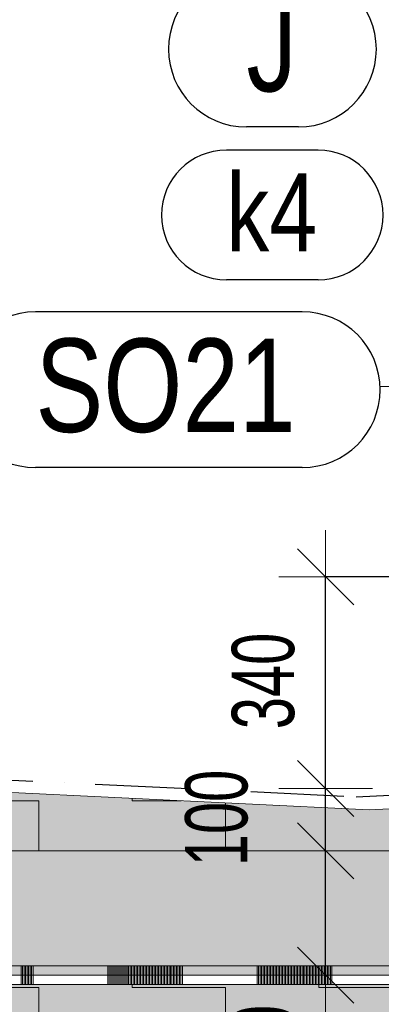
# Model space of a CAD drawing. Header units: millimetres. Extents: x 29003 to 60673, y -60985 to 17010.
# Tile 8 of 128: x 31469 to 32050, y -38277 to -36696. Entities that reach past the tile are written whole.
import ezdxf

# ---------------------------------------------------------------- set-up
doc = ezdxf.new("R2010")
doc.units = ezdxf.units.MM
doc.header["$PDMODE"] = 65
doc.linetypes.add('Cerchovana_1', pattern=[250, 150, -50, 0, -50])
for name, color, linetype, lineweight in [('XR$1$ŘEZY_1', 7, 'Continuous', 25), ('XR$2$ŘEZY - KOTY_ TEXTY_1', 7, 'Continuous', 25), ('XR$3$ŘEZY - FILING_1', 7, 'Continuous', 25)]:
    doc.layers.add(name, color=color, linetype=linetype, lineweight=lineweight)
doc.styles.add('ARIAL', font='ARIAL.TTF')
doc.styles.add('ARIALNARROW', font='ARIALN.TTF')
doc.dimstyles.new('DIMSTYLE_4', dxfattribs={"dimtxt": 100, "dimasz": 150, "dimexe": 0, "dimexo": 0, "dimgap": 50, "dimtad": 2, "dimdec": 0, "dimrnd": 5, "dimzin": 12, "dimdsep": 46, "dimtxsty": 'ARIALNARROW', "dimblk1": 'ALL_ML_STRICH', "dimblk2": 'ALL_ML_STRICH', "dimsah": 1, "dimcen": 0, "dimclrd": 6, "dimclre": 6, "dimclrt": 6, "dimadec": 0, "dimazin": 0, "dimtfac": 1, "dimtdec": 0, "dimtix": 1, "dimtmove": 2, "dimatfit": 3, "dimfxl": 0, "dimtzin": 0, "dimlwd": 0, "dimlwe": 13, "dimarcsym": 0})
doc.dimstyles.new('DIMSTYLE_5', dxfattribs={"dimtxt": 100, "dimasz": 150, "dimexe": 0, "dimexo": 0, "dimgap": 50, "dimtad": 2, "dimdec": 0, "dimrnd": 5, "dimzin": 12, "dimdsep": 46, "dimtxsty": 'ARIALNARROW', "dimblk1": 'ALL_ML_STRICH', "dimblk2": 'ALL_ML_STRICH', "dimsah": 1, "dimcen": 0, "dimclrd": 6, "dimclre": 6, "dimclrt": 6, "dimadec": 0, "dimazin": 0, "dimtfac": 1, "dimtdec": 0, "dimtix": 1, "dimtmove": 2, "dimatfit": 3, "dimfxl": 0, "dimtvp": 1.2, "dimtzin": 0, "dimlwd": 0, "dimlwe": 13, "dimarcsym": 0})
pattern_1 = [(0, (300, 300), (150, 150), [150, -150]), (90, (300, 300), (-150, 150), [150, -150])]

# ---------------------------------------------------------------- blocks, each defined once
blk = doc.blocks.new('VZOROVÁ ČÁRA_35')
at = {"layer": 'XR$1$ŘEZY_1', "color": 7, "linetype": 'Continuous', "lineweight": 13}
for p, q in [((31370.9, -38215.2), (31490.9, -38215.2)), ((31370.9, -38215.2), (31490.9, -38215.2)), ((31370.9, -38215.2), (31490.9, -38215.2)), ((31370.9, -38215.2), (31490.9, -38215.2)), ((31370.9, -38215.2), (31490.9, -38215.2)), ((31471.7, -38215.2), (31471.7, -38245.2)), ((31474.1, -38215.2), (31474.1, -38245.2)), ((31476.5, -38215.2), (31476.5, -38245.2)), ((31478.9, -38215.2), (31478.9, -38245.2)), ((31481.3, -38215.2), (31481.3, -38245.2)), ((31483.7, -38215.2), (31483.7, -38245.2)), ((31486.1, -38215.2), (31486.1, -38245.2)), ((31488.5, -38215.2), (31488.5, -38245.2)), ((31490.9, -38215.2), (31490.9, -38245.2)), ((31610.9, -38215.2), (31610.9, -38245.2)), ((31610.9, -38215.2), (31730.9, -38215.2)), ((31610.9, -38215.2), (31730.9, -38215.2)), ((31610.9, -38215.2), (31730.9, -38215.2)), ((31610.9, -38215.2), (31730.9, -38215.2)), ((31610.9, -38215.2), (31730.9, -38215.2)), ((31613.3, -38215.2), (31613.3, -38245.2)), ((31615.7, -38215.2), (31615.7, -38245.2)), ((31618.1, -38215.2), (31618.1, -38245.2)), ((31620.5, -38215.2), (31620.5, -38245.2)), ((31622.9, -38215.2), (31622.9, -38245.2)), ((31625.3, -38215.2), (31625.3, -38245.2)), ((31627.7, -38215.2), (31627.7, -38245.2)), ((31630.1, -38215.2), (31630.1, -38245.2)), ((31632.5, -38215.2), (31632.5, -38245.2)), ((31634.9, -38215.2), (31634.9, -38245.2)), ((31637.3, -38215.2), (31637.3, -38245.2)), ((31639.7, -38215.2), (31639.7, -38245.2)), ((31642.1, -38215.2), (31642.1, -38245.2)), ((31644.5, -38215.2), (31644.5, -38245.2)), ((31646.9, -38215.2), (31646.9, -38245.2)), ((31649.3, -38215.2), (31649.3, -38245.2)), ((31651.7, -38215.2), (31651.7, -38245.2)), ((31654.1, -38215.2), (31654.1, -38245.2)), ((31656.5, -38215.2), (31656.5, -38245.2)), ((31658.9, -38215.2), (31658.9, -38245.2)), ((31661.3, -38215.2), (31661.3, -38245.2)), ((31663.7, -38215.2), (31663.7, -38245.2)), ((31666.1, -38215.2), (31666.1, -38245.2)), ((31668.5, -38215.2), (31668.5, -38245.2)), ((31670.9, -38215.2), (31670.9, -38245.2)), ((31673.3, -38215.2), (31673.3, -38245.2)), ((31675.7, -38215.2), (31675.7, -38245.2)), ((31678.1, -38215.2), (31678.1, -38245.2)), ((31680.5, -38215.2), (31680.5, -38245.2)), ((31682.9, -38215.2), (31682.9, -38245.2)), ((31685.3, -38215.2), (31685.3, -38245.2)), ((31687.7, -38215.2), (31687.7, -38245.2)), ((31690.1, -38215.2), (31690.1, -38245.2)), ((31692.5, -38215.2), (31692.5, -38245.2)), ((31694.9, -38215.2), (31694.9, -38245.2)), ((31697.3, -38215.2), (31697.3, -38245.2)), ((31699.7, -38215.2), (31699.7, -38245.2)), ((31702.1, -38215.2), (31702.1, -38245.2)), ((31704.5, -38215.2), (31704.5, -38245.2)), ((31706.9, -38215.2), (31706.9, -38245.2)), ((31709.3, -38215.2), (31709.3, -38245.2)), ((31711.7, -38215.2), (31711.7, -38245.2)), ((31714.1, -38215.2), (31714.1, -38245.2)), ((31716.5, -38215.2), (31716.5, -38245.2)), ((31718.9, -38215.2), (31718.9, -38245.2)), ((31721.3, -38215.2), (31721.3, -38245.2)), ((31723.7, -38215.2), (31723.7, -38245.2)), ((31726.1, -38215.2), (31726.1, -38245.2)), ((31728.5, -38215.2), (31728.5, -38245.2)), ((31730.9, -38215.2), (31730.9, -38245.2)), ((31850.9, -38215.2), (31850.9, -38245.2)), ((31850.9, -38215.2), (31970.9, -38215.2)), ((31850.9, -38215.2), (31970.9, -38215.2)), ((31850.9, -38215.2), (31970.9, -38215.2)), ((31850.9, -38215.2), (31970.9, -38215.2)), ((31850.9, -38215.2), (31970.9, -38215.2)), ((31853.3, -38215.2), (31853.3, -38245.2)), ((31855.7, -38215.2), (31855.7, -38245.2)), ((31858.1, -38215.2), (31858.1, -38245.2)), ((31860.5, -38215.2), (31860.5, -38245.2)), ((31862.9, -38215.2), (31862.9, -38245.2)), ((31865.3, -38215.2), (31865.3, -38245.2)), ((31867.7, -38215.2), (31867.7, -38245.2)), ((31870.1, -38215.2), (31870.1, -38245.2)), ((31872.5, -38215.2), (31872.5, -38245.2)), ((31874.9, -38215.2), (31874.9, -38245.2)), ((31877.3, -38215.2), (31877.3, -38245.2)), ((31879.7, -38215.2), (31879.7, -38245.2)), ((31882.1, -38215.2), (31882.1, -38245.2)), ((31884.5, -38215.2), (31884.5, -38245.2)), ((31886.9, -38215.2), (31886.9, -38245.2)), ((31889.3, -38215.2), (31889.3, -38245.2)), ((31891.7, -38215.2), (31891.7, -38245.2)), ((31894.1, -38215.2), (31894.1, -38245.2)), ((31896.5, -38215.2), (31896.5, -38245.2)), ((31898.9, -38215.2), (31898.9, -38245.2)), ((31901.3, -38215.2), (31901.3, -38245.2)), ((31903.7, -38215.2), (31903.7, -38245.2)), ((31906.1, -38215.2), (31906.1, -38245.2)), ((31908.5, -38215.2), (31908.5, -38245.2)), ((31910.9, -38215.2), (31910.9, -38245.2)), ((31913.3, -38215.2), (31913.3, -38245.2)), ((31915.7, -38215.2), (31915.7, -38245.2)), ((31918.1, -38215.2), (31918.1, -38245.2)), ((31920.5, -38215.2), (31920.5, -38245.2)), ((31922.9, -38215.2), (31922.9, -38245.2)), ((31925.3, -38215.2), (31925.3, -38245.2)), ((31927.7, -38215.2), (31927.7, -38245.2)), ((31930.1, -38215.2), (31930.1, -38245.2)), ((31932.5, -38215.2), (31932.5, -38245.2)), ((31934.9, -38215.2), (31934.9, -38245.2)), ((31937.3, -38215.2), (31937.3, -38245.2)), ((31939.7, -38215.2), (31939.7, -38245.2)), ((31942.1, -38215.2), (31942.1, -38245.2)), ((31944.5, -38215.2), (31944.5, -38245.2)), ((31946.9, -38215.2), (31946.9, -38245.2)), ((31949.3, -38215.2), (31949.3, -38245.2)), ((31951.7, -38215.2), (31951.7, -38245.2)), ((31954.1, -38215.2), (31954.1, -38245.2)), ((31956.5, -38215.2), (31956.5, -38245.2)), ((31958.9, -38215.2), (31958.9, -38245.2)), ((31961.3, -38215.2), (31961.3, -38245.2)), ((31963.7, -38215.2), (31963.7, -38245.2)), ((31966.1, -38215.2), (31966.1, -38245.2)), ((31968.5, -38215.2), (31968.5, -38245.2)), ((31970.9, -38215.2), (31970.9, -38245.2)), ((31370.9, -38245.2), (31490.9, -38245.2)), ((31490.9, -38245.2), (31610.9, -38245.2)), ((31610.9, -38245.2), (31730.9, -38245.2)), ((31730.9, -38245.2), (31850.9, -38245.2)), ((31850.9, -38245.2), (31970.9, -38245.2)), ((31970.9, -38245.2), (32090.9, -38245.2))]:
    blk.add_line(p, q, dxfattribs=at)
for points in [[(31250.9, -38215.2), (31370.9, -38215.2), (31490.9, -38215.2)], [(31250.9, -38215.2), (31370.9, -38215.2), (31490.9, -38215.2)], [(31490.9, -38215.2), (31610.9, -38215.2), (31730.9, -38215.2)], [(31490.9, -38215.2), (31610.9, -38215.2), (31730.9, -38215.2)], [(31730.9, -38215.2), (31850.9, -38215.2), (31970.9, -38215.2)], [(31730.9, -38215.2), (31850.9, -38215.2), (31970.9, -38215.2)], [(31970.9, -38215.2), (32090.9, -38215.2), (32210.9, -38215.2)], [(31970.9, -38215.2), (32090.9, -38215.2), (32210.9, -38215.2)]]:
    blk.add_lwpolyline(points, dxfattribs=at)
blk = doc.blocks.new('ALL_ML_STRICH')
at = {"color": 0, "linetype": 'ByBlock', "lineweight": -2}
for p, q in [((0, -0.5), (0, 0.5)), ((-0.3, -0.3), (0.3, 0.3)), ((-1, 0), (0.5, 0))]:
    blk.add_line(p, q, dxfattribs=at)
blk = doc.blocks.new('*D162')
at = {"layer": 'DEFPOINTS', "color": 6, "linetype": 'Continuous', "lineweight": 13}
for p in [(32715.9, -38030.2), (31960.9, -38230.2), (32715.9, -38230.2)]:
    blk.add_point(p, dxfattribs=at)
at = {"layer": 'XR$2$ŘEZY - KOTY_ TEXTY_1', "color": 6, "linetype": 'Continuous', "lineweight": -2}
for p, q in [((31960.9, -38030.2), (31960.9, -38030.2)), ((31960.9, -38230.2), (31960.9, -38030.2)), ((31960.9, -38230.2), (31960.9, -38230.2))]:
    blk.add_line(p, q, dxfattribs=at)
at = {"layer": 'XR$2$ŘEZY - KOTY_ TEXTY_1', "color": 6, "linetype": 'Continuous', "lineweight": 13, "xscale": 150, "yscale": 150, "zscale": 150}
for p, rotation in [((31960.9, -38030.2), 90), ((31960.9, -38230.2), 270)]:
    blk.add_blockref('ALL_ML_STRICH', p, dxfattribs=dict(at, rotation=rotation))
at = {"layer": 'XR$2$ŘEZY - KOTY_ TEXTY_1', "color": 6, "linetype": 'Continuous', "lineweight": 13, "insert": (31860.9, -38355.3), "char_height": 100, "width": 243.429, "attachment_point": 5, "rotation": 90, "style": 'ARIALNARROW'}
blk.add_mtext('\\W0.81;\\A1;{200}', dxfattribs=at)
blk = doc.blocks.new('*D163')
at = {"layer": 'DEFPOINTS', "color": 6, "linetype": 'Continuous', "lineweight": 13}
for p in [(32715.9, -37930.2), (31960.9, -38030.2), (32715.9, -38030.2)]:
    blk.add_point(p, dxfattribs=at)
at = {"layer": 'XR$2$ŘEZY - KOTY_ TEXTY_1', "color": 6, "linetype": 'Continuous', "lineweight": -2}
for p, q in [((31960.9, -37930.2), (31960.9, -37930.2)), ((31960.9, -38030.2), (31960.9, -37930.2)), ((31960.9, -38030.2), (31960.9, -38030.2))]:
    blk.add_line(p, q, dxfattribs=at)
at = {"layer": 'XR$2$ŘEZY - KOTY_ TEXTY_1', "color": 6, "linetype": 'Continuous', "lineweight": 13, "xscale": 150, "yscale": 150, "zscale": 150}
for p, rotation in [((31960.9, -37930.2), 90), ((31960.9, -38030.2), 270)]:
    blk.add_blockref('ALL_ML_STRICH', p, dxfattribs=dict(at, rotation=rotation))
at = {"layer": 'XR$2$ŘEZY - KOTY_ TEXTY_1', "color": 6, "linetype": 'Continuous', "lineweight": 13, "insert": (31785.9, -37977.6), "char_height": 100, "width": 243.429, "attachment_point": 5, "rotation": 90, "style": 'ARIALNARROW'}
blk.add_mtext('\\W0.81;\\A1;{100}', dxfattribs=at)
blk = doc.blocks.new('*D164')
at = {"layer": 'DEFPOINTS', "color": 6, "linetype": 'Continuous', "lineweight": 13}
for p in [(32895.9, -37590.2), (31960.9, -37930.2), (32715.9, -37930.2)]:
    blk.add_point(p, dxfattribs=at)
at = {"layer": 'XR$2$ŘEZY - KOTY_ TEXTY_1', "color": 6, "linetype": 'Continuous', "lineweight": -2}
for p, q in [((32737.2, -37590.2), (31960.9, -37590.2)), ((31960.9, -37930.2), (31960.9, -37590.2)), ((31960.9, -37930.2), (31960.9, -37930.2))]:
    blk.add_line(p, q, dxfattribs=at)
at = {"layer": 'XR$2$ŘEZY - KOTY_ TEXTY_1', "color": 6, "linetype": 'Continuous', "lineweight": 13, "xscale": 150, "yscale": 150, "zscale": 150}
for p, rotation in [((31960.9, -37590.2), 90), ((31960.9, -37930.2), 270)]:
    blk.add_blockref('ALL_ML_STRICH', p, dxfattribs=dict(at, rotation=rotation))
at = {"layer": 'XR$2$ŘEZY - KOTY_ TEXTY_1', "color": 6, "linetype": 'Continuous', "lineweight": 13, "insert": (31860.9, -37757.6), "char_height": 100, "width": 243.429, "attachment_point": 5, "rotation": 90, "style": 'ARIALNARROW'}
blk.add_mtext('\\W0.81;\\A1;{340}', dxfattribs=at)
blk = doc.blocks.new('*D265')
at = {"layer": 'DEFPOINTS', "color": 6, "linetype": 'Continuous', "lineweight": 18}
for p in [(30375.9, -37560.2), (30375.9, -38571.2), (32894.3, -38924.5)]:
    blk.add_point(p, dxfattribs=at)
at = {"layer": 'XR$2$ŘEZY - KOTY_ TEXTY_1', "color": 6, "linetype": 'Continuous', "lineweight": -2}
for p, q in [((30375.9, -38076.6), (30375.9, -38571.2)), ((30375.9, -38571.2), (32894.3, -38571.2)), ((32894.3, -38571.2), (32894.3, -38571.2))]:
    blk.add_line(p, q, dxfattribs=at)
at = {"layer": 'XR$2$ŘEZY - KOTY_ TEXTY_1', "color": 6, "linetype": 'Continuous', "lineweight": 18, "xscale": 150, "yscale": 150, "zscale": 150, "rotation": 180}
blk.add_blockref('ALL_ML_STRICH', (30375.9, -38571.2), dxfattribs=at)
at = {"layer": 'XR$2$ŘEZY - KOTY_ TEXTY_1', "color": 6, "linetype": 'Continuous', "lineweight": 18, "xscale": 150, "yscale": 150, "zscale": 150}
blk.add_blockref('ALL_ML_STRICH', (32894.3, -38571.2), dxfattribs=at)
at = {"layer": 'XR$2$ŘEZY - KOTY_ TEXTY_1', "color": 6, "linetype": 'Continuous', "lineweight": 18, "insert": (31634, -38471.2), "char_height": 100, "width": 324.571, "attachment_point": 5, "style": 'ARIALNARROW'}
blk.add_mtext('\\W0.81;\\A1;{2520}', dxfattribs=at)

msp = doc.modelspace()

# ---------------------------------------------------------------- hatches: boundary and pattern name
at = {"layer": 'XR$3$ŘEZY - FILING_1', "linetype": 'Continuous', "lineweight": 13}
for points in [[(31320.9, -37930.2), (31320.9, -38030.2), (32715.9, -38030.2), (32715.9, -37930.2), (32030.9, -37964.4)], [(30770.9, -38345.2), (32860.9, -38345.2), (32860.9, -38245.2), (30770.9, -38245.2)]]:
    msp.add_hatch(color=11, dxfattribs=at).paths.add_polyline_path(points, flags=0)
h = msp.add_hatch(dxfattribs=at)
h.set_pattern_fill('VZOR', scale=150, style=0, pattern_type=2)
h.set_pattern_definition(pattern_1)
h.paths.add_polyline_path([(31320.9, -37930.2), (31320.9, -38030.2), (32715.9, -38030.2), (32715.9, -37930.2), (32030.9, -37964.4)], flags=0)
msp.add_hatch(color=251, dxfattribs=at).paths.add_polyline_path([(31070.9, -38030.2), (31070.9, -38230.2), (32715.9, -38230.2), (32715.9, -38030.2)])
h = msp.add_hatch(dxfattribs=at)
h.set_pattern_fill('VZOR', scale=150, style=0, pattern_type=2)
h.set_pattern_definition(pattern_1)
h.paths.add_polyline_path([(30770.9, -38345.2), (32860.9, -38345.2), (32860.9, -38245.2), (30770.9, -38245.2)], flags=0)

# ---------------------------------------------------------------- linework, layer by layer
at = {"layer": 'XR$1$ŘEZY_1', "color": 7, "linetype": 'Cerchovana_1', "lineweight": 25}
for p, q in [((31340.9, -37911.1), (32010.1, -37943.4)), ((32010.1, -37943.4), (32695.9, -37911.1))]:
    msp.add_line(p, q, dxfattribs=at)
at = {"layer": 'XR$1$ŘEZY_1', "color": 7, "linetype": 'Continuous', "lineweight": 13}
for p, q in [((31320.9, -37930.2), (32030.9, -37964.4)), ((32715.9, -37930.2), (32030.9, -37964.4)), ((32715.9, -38030.2), (31345.9, -38030.2)), ((31070.9, -38230.2), (32715.9, -38230.2)), ((30770.9, -38245.2), (32860.9, -38245.2))]:
    msp.add_line(p, q, dxfattribs=at)
at = {"layer": 'XR$2$ŘEZY - KOTY_ TEXTY_1', "color": 3, "linetype": 'Continuous', "lineweight": 25}
for p, q in [((31917.3, -36868), (31833.5, -36868)), ((31948.9, -36905.2), (31801.4, -36905.2)), ((31948.9, -37113.6), (31801.4, -37113.6)), ((31923.4, -37164.9), (31494.7, -37164.9)), ((31923.4, -37414.9), (31494.7, -37414.9))]:
    msp.add_line(p, q, dxfattribs=at)
at = {"layer": 'XR$2$ŘEZY - KOTY_ TEXTY_1', "color": 3, "linetype": 'Continuous', "lineweight": 13}
msp.add_line((32047.7, -37284.9), (32197.7, -37284.9), dxfattribs=at)
at = {"layer": 'XR$2$ŘEZY - KOTY_ TEXTY_1', "color": 3, "linetype": 'Continuous', "lineweight": 25}
for centre, radius, start, end in [((31833.5, -36743), 125, 90, 270), ((31917.3, -36743), 125, 270, 90), ((31801.4, -37009.4), 104.2, 90, 270), ((31948.9, -37009.4), 104.2, 270, 90), ((31494.7, -37289.9), 125, 90, 270), ((31923.4, -37289.9), 125, 270, 90)]:
    msp.add_arc(centre, radius, start, end, dxfattribs=at)

# ---------------------------------------------------------------- block references
at = {"layer": 'XR$1$ŘEZY_1', "color": 7, "linetype": 'Continuous', "lineweight": 13}
msp.add_blockref('VZOROVÁ ČÁRA_35', (0, 0), dxfattribs=at)

# ---------------------------------------------------------------- texts
at = {"layer": 'XR$2$ŘEZY - KOTY_ TEXTY_1', "color": 3, "linetype": 'Continuous', "lineweight": 25, "attachment_point": 7, "style": 'ARIAL'}
for s, insert, char_height, width in [('\\W0.78;J', (31833.5, -36813), 150, 142.688), ('\\W0.79;k4', (31801.4, -37067.7), 125, 197.111), ('\\W0.78;SO21', (31494.7, -37359.9), 150, 487.237)]:
    msp.add_mtext(s, dxfattribs=dict(at, insert=insert, char_height=char_height, width=width))

# ---------------------------------------------------------------- dimensions: what is measured, and where the dimension line sits
at = {"layer": 'XR$2$ŘEZY - KOTY_ TEXTY_1', "color": 6, "linetype": 'Continuous', "lineweight": 13}
for base, p1, p2, dimstyle, picture, middle in [((31960.9, -37590.2), (31960.9, -37930.2), (32737.2, -37590.2), 'DIMSTYLE_4', '*D164', (31860.9, -37757.6)), ((31960.9, -37930.2), (31960.9, -38030.2), (31960.9, -37930.2), 'DIMSTYLE_5', '*D163', (31785.9, -37977.6)), ((31960.9, -38030.2), (31960.9, -38230.2), (31960.9, -38030.2), 'DIMSTYLE_5', '*D162', (31860.9, -38355.3))]:
    dim = msp.add_linear_dim(base=base, p1=p1, p2=p2, angle=90, dimstyle=dimstyle, override={"dimpost": '<>', "dimclrd": 6, "dimclre": 6, "dimclrt": 6, "dimlwd": 0, "dimlwe": 13}, dxfattribs=at)
    dim.commit()
    dim.dimension.update_dxf_attribs({"geometry": picture, "text_midpoint": middle, "dimtype": 160})
at = {"layer": 'XR$2$ŘEZY - KOTY_ TEXTY_1', "color": 6, "linetype": 'Continuous', "lineweight": 18}
dim = msp.add_linear_dim(base=(32894.3, -38571.2), p1=(30375.9, -38076.6), p2=(32894.3, -38571.2), dimstyle='DIMSTYLE_4', override={"dimpost": '<>', "dimclrd": 6, "dimclre": 6, "dimclrt": 6, "dimlwd": 0, "dimlwe": 18}, dxfattribs=at)
dim.commit()
dim.dimension.update_dxf_attribs({"geometry": '*D265', "text_midpoint": (31634, -38471.2), "dimtype": 160})

doc.saveas('drawing.dxf')
